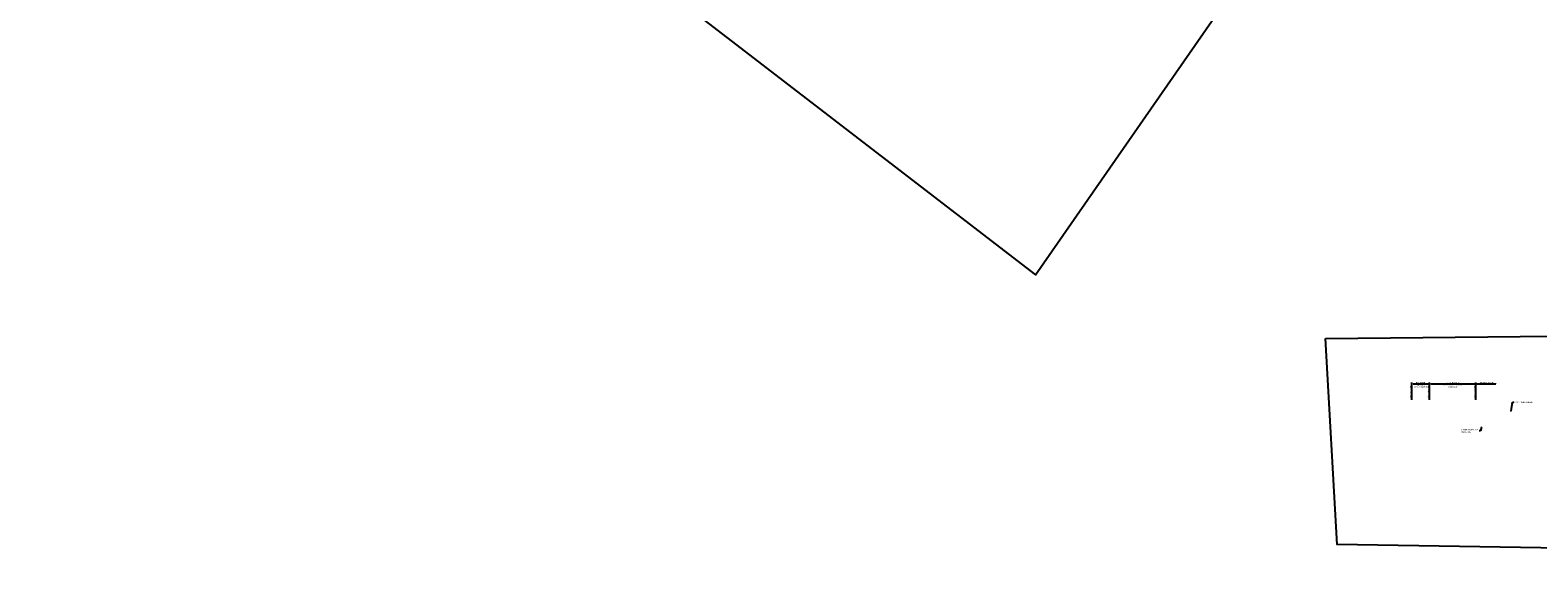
# Model space of a CAD drawing. Header units: feet. Extents: x 2204748 to 2209851, y 304262 to 307692.
# Tile 1 of 28: x 2204748 to 2207999, y 304262 to 305408. Entities that reach past the tile are written whole.
import ezdxf
from ezdxf import colors
from ezdxf.entities.mleader import LeaderData, LeaderLine
from ezdxf.math import Vec2, Vec3

# ---------------------------------------------------------------- set-up
doc = ezdxf.new("R2010")
doc.units = ezdxf.units.FT
doc.header["$MEASUREMENT"] = 0
doc.layers.add('PF_P_Text', color=7, linetype='Continuous')
doc.layers.add('SH_TextM', color=7, linetype='Continuous')
doc.styles.add('Slanted-Normal', font='calibriz.ttf', dxfattribs={"height": 0.14})
doc.styles.add('Straight Normal (0.14) Font 30', font='calibrib.ttf', dxfattribs={"height": 0.14})
doc.dimstyles.new('Dec Straight 0', dxfattribs={"dimtxt": 0.14, "dimasz": 0.14, "dimexe": 0.07, "dimexo": 0.07, "dimgap": 0.05, "dimtad": 1, "dimdec": 0, "dimzin": 0, "dimdsep": 46, "dimtxsty": 'Straight Normal (0.14) Font 30', "dimcen": 0.07, "dimclrd": 9, "dimclre": 9, "dimclrt": 256, "dimadec": 0, "dimazin": 0, "dimtfac": 1, "dimtdec": 0, "dimtofl": 0, "dimtmove": 2, "dimatfit": 3, "dimfxl": 1, "dimtolj": 1, "dimtzin": 0, "dimlwd": 25, "dimlwe": 25, "dimarcsym": 0})

# ---------------------------------------------------------------- blocks, each defined once
blk = doc.blocks.new('*D991')
at = {"color": 9, "lineweight": 25, "transparency": 16777216}
blk.add_arc((2206836.6, 305737.4), 5.2, 353.6535, 21.1968, dxfattribs=at)
at = {"color": 9, "transparency": 16777216}
for points in [[(2206841.1, 305739), (2206841.8, 305739.6), (2206839.8, 305741.5)], [(2206842.2, 305736.7), (2206841.3, 305737), (2206840.7, 305734.2)]]:
    blk.add_solid(points, dxfattribs=at)
at = {"layer": 'Defpoints', "color": 0, "transparency": 16777216}
for p in [(2206437.6, 306044.3), (2206861, 305769.1), (2206836.6, 305737.4), (2206841.4, 305739.4), (2207610.4, 305142.2)]:
    blk.add_point(p, dxfattribs=at)
at = {"transparency": 16777216, "insert": (2206844.4, 305737.8), "char_height": 2.8, "attachment_point": 5, "rotation": 272.7622, "style": 'Straight Normal (0.14) Font 30'}
blk.add_mtext('\\A1;90%%D', dxfattribs=at)
blk = doc.blocks.new('*D992')
at = {"color": 9, "lineweight": 25, "transparency": 16777216}
blk.add_arc((2207085.1, 305614.9), 5.2, 9.2055, 36.7487, dxfattribs=at)
at = {"color": 9, "transparency": 16777216}
for points in [[(2207089, 305617.6), (2207089.5, 305618.4), (2207087, 305619.7)], [(2207090.7, 305615.7), (2207089.8, 305615.8), (2207089.9, 305612.9)]]:
    blk.add_solid(points, dxfattribs=at)
at = {"layer": 'Defpoints', "color": 0, "transparency": 16777216}
for p in [(2206618.4, 305803.6), (2207100.1, 305652), (2207085.1, 305614.9), (2207089.2, 305618.1), (2207990.1, 305248.9)]:
    blk.add_point(p, dxfattribs=at)
at = {"transparency": 16777216, "insert": (2207095.1, 305615.6), "char_height": 2.8, "attachment_point": 5, "rotation": 337.98, "style": 'Straight Normal (0.14) Font 30'}
blk.add_mtext('\\A1;90%%D', dxfattribs=at)

msp = doc.modelspace()

# ---------------------------------------------------------------- linework, layer by layer
for points in [[(2207740.39, 306067.86), (2205628.39, 307692.48), (2204747.86, 306547.79), (2206915.51, 304880.36)], [(2207541.41, 304743.08), (2209849.24, 304767.29), (2209851.39, 304261.98), (2207566.07, 304299.36)]]:
    msp.add_lwpolyline(points, close=True)
at = {"layer": 'SH_TextM'}
for p, q in [((2207730.34, 304645.67), (2207762.75, 304645.67)), ((2207768.35, 304645.67), (2207862.75, 304645.67)), ((2207865.55, 304645.67), (2207908.28, 304645.67))]:
    msp.add_line(p, q, dxfattribs=at)
for points in [[(2207727.54, 304611.55), (2207727.54, 304648.81)], [(2207765.55, 304611.55), (2207765.55, 304648.86)], [(2207865.55, 304611.55), (2207865.55, 304648.86)]]:
    msp.add_lwpolyline(points, dxfattribs=at)
for points in [[(2207730.34, 304646.14), (2207730.34, 304645.2), (2207727.54, 304645.67)], [(2207762.75, 304646.14), (2207762.75, 304645.2), (2207765.55, 304645.67)], [(2207768.35, 304646.14), (2207768.35, 304645.2), (2207765.55, 304645.67)], [(2207862.75, 304646.14), (2207862.75, 304645.2), (2207865.55, 304645.67)], [(2207905.48, 304646.14), (2207905.48, 304645.2), (2207908.28, 304645.67)], [(2207908.28, 304646.14), (2207908.28, 304645.2), (2207911.08, 304645.67)]]:
    msp.add_solid(points, dxfattribs=at)

# ---------------------------------------------------------------- texts
at = {"layer": 'SH_TextM', "char_height": 2.8, "attachment_point": 1, "rotation": 90, "style": 'Slanted-Normal'}
for s, insert, width in [('STA. 10+12.00', (2207723.36, 304615.85), 44.9017), ('STA. 10+50.00', (2207761.05, 304615.85), 44.9017), ('STA. 11+50.00', (2207861.49, 304615.78), 53.22)]:
    msp.add_mtext(s, dxfattribs=dict(at, insert=insert, width=width))
at = {"layer": 'SH_TextM', "char_height": 2.8, "attachment_point": 5, "style": 'Slanted-Normal'}
for s, insert, width in [('FULL-DEPTH\\PPAVEMENT\\PREPLACEMENT', (2207746.54, 304643.35), 30.2266), ("100' SURFACE & INTERMEDIATE COURSE TRANSITION", (2207815.55, 304643.61), 52.0203), ('GRAPHIC GRADE', (2207888.86, 304648.14), 52.0203)]:
    msp.add_mtext(s, dxfattribs=dict(at, insert=insert, width=width))

# ---------------------------------------------------------------- dimensions: what is measured, and where the dimension line sits
dim = msp.add_angular_dim_2l(base=(2206841.42, 305739.4), line1=((2206437.63, 306044.32), (2207610.37, 305142.22)), line2=((2206861.01, 305769.12), (2206836.61, 305737.42)), text='90%%D', dimstyle='Dec Straight 0', override={"dimscale": 0, "dimpost": "'"})
dim.commit()
dim.dimension.update_dxf_attribs({"geometry": '*D991', "text_midpoint": (2206844.45, 305737.8), "dimtype": 162})
dim = msp.add_angular_dim_2l(base=(2207089.18, 305618.09), line1=((2206618.42, 305803.58), (2207990.08, 305248.93)), line2=((2207100.08, 305651.97), (2207085.08, 305614.89)), text='90%%D', dimstyle='Dec Straight 0', override={"dimscale": 0, "dimpost": "'"})
dim.commit()
dim.dimension.update_dxf_attribs({"geometry": '*D992', "text_midpoint": (2207095.09, 305615.55), "dimtype": 162, "text_rotation": 337.98})

# ---------------------------------------------------------------- leaders
at = {"layer": 'PF_P_Text'}
ml = msp.add_multileader_mtext('Standard', dxfattribs=at)
ml.set_content('PROP. PROFILE GRADE', color=256, style='Slanted-Normal')
ml.set_leader_properties(color=9)
ml.build(insert=Vec2(0, 0))
ml.multileader.update_dxf_attribs({"text_left_attachment_type": 2, "text_right_attachment_type": 2, "dogleg_length": 0.15, "arrow_head_size": 3.6, "scale": 20})
ctx = ml.context
ctx.base_point, ctx.scale, ctx.char_height, ctx.arrow_head_size, ctx.landing_gap_size, ctx.plane_origin = Vec3(2207947.12, 304605.83), 20, 2.8, 3.6, 1.8, Vec3(2207900.85, 304580.51)
ctx.left_attachment, ctx.right_attachment = 2, 2
notes = []
notes.append((ctx, [(0, (1, 1, 0), (2207944.12, 304605.83), (1, 0), 3, [(0, [(2207940.71, 304583.46)], 0, [])])]))
ctx.mtext.insert, ctx.mtext.flow_direction = Vec3(2207948.92, 304607.27), 5
ml = msp.add_multileader_mtext('Standard', dxfattribs=at)
ml.set_content('LOWER WATERLINE\\PPER SD-164', color=256, style='Slanted-Normal')
ml.set_leader_properties(color=9)
ml.build(insert=Vec2(0, 0))
ml.multileader.update_dxf_attribs({"text_left_attachment_type": 2, "text_right_attachment_type": 2, "dogleg_length": 0.15, "arrow_head_size": 3.6, "scale": 20})
ctx = ml.context
ctx.base_point, ctx.scale, ctx.char_height, ctx.arrow_head_size, ctx.landing_gap_size, ctx.plane_origin = Vec3(2207832.64, 304544.21), 20, 2.8, 3.6, 1.8, Vec3(2207838.69, 304552.78)
ctx.left_attachment, ctx.right_attachment = 2, 2
notes.append((ctx, [(1, (1, 1, 0), (2207875.26, 304544.21), (-1, 0), 3, [(0, [(2207878.55, 304555.73)], 0, [])])]))
ctx.mtext.insert, ctx.mtext.flow_direction = Vec3(2207834.44, 304548.01), 5
for ctx, leaders in notes:
    for number, flags, end, landing, length, lines in leaders:
        leader = LeaderData()
        leader.index, (leader.has_last_leader_line, leader.has_dogleg_vector, leader.attachment_direction) = number, flags
        leader.last_leader_point, leader.dogleg_vector, leader.dogleg_length = Vec3(end), Vec3(landing), length
        for number, points, colour, breaks in lines:
            line = LeaderLine()
            line.index, line.vertices, line.color, line.breaks = number, Vec3.list(points), colors.encode_raw_color(colour), breaks
            leader.lines.append(line)
        ctx.leaders.append(leader)

doc.saveas('drawing.dxf')
